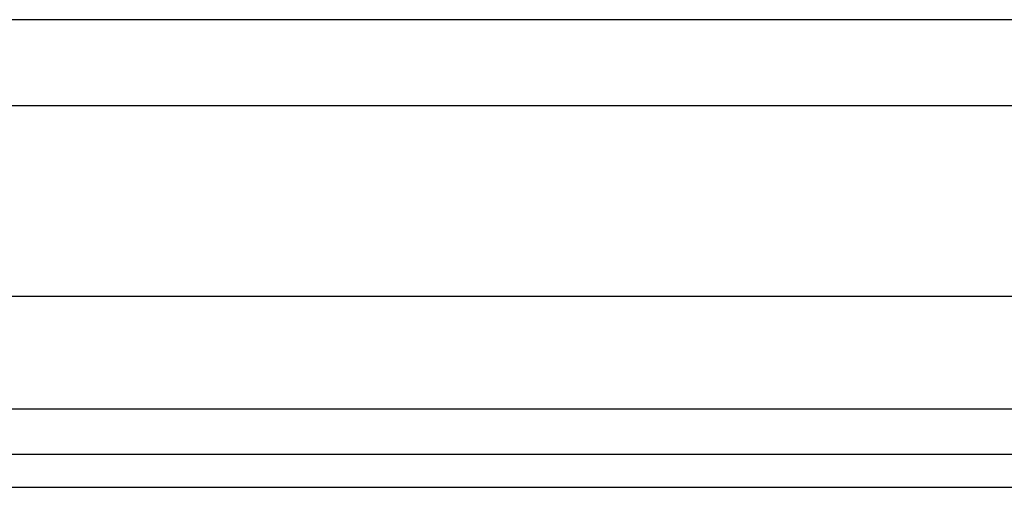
# Model space of a CAD drawing. Header units: inches. Extents: x 6 to 216, y 11 to 118.
# Tile 15 of 212: x 8.231 to 10.261, y 19.976 to 20.94. Entities that reach past the tile are written whole.
import ezdxf

# ---------------------------------------------------------------- set-up
doc = ezdxf.new("R2010")
doc.units = ezdxf.units.IN
doc.header["$MEASUREMENT"] = 0
doc.layers.add('Visible Edges(ANSI)', color=7, linetype='Continuous', lineweight=25)
doc.layers.add('Visible Tangent Edges(ANSI)', color=7, linetype='Continuous', lineweight=25)

msp = doc.modelspace()

# ---------------------------------------------------------------- linework, layer by layer
at = {"layer": 'Visible Edges(ANSI)'}
for p, q in [((22.8428, 20.9397), (7.7633, 20.9397)), ((6.4459, 20.7631), (23.1243, 20.7631)), ((23.1403, 20.3694), (6.4459, 20.3694)), ((41.3062, 20.0437), (5.7102, 20.0437)), ((5.7102, 19.9757), (41.3062, 19.9757))]:
    msp.add_line(p, q, dxfattribs=at)
at = {"layer": 'Visible Tangent Edges(ANSI)'}
msp.add_line((41.3062, 20.1367), (5.7102, 20.1367), dxfattribs=at)

doc.saveas('drawing.dxf')
